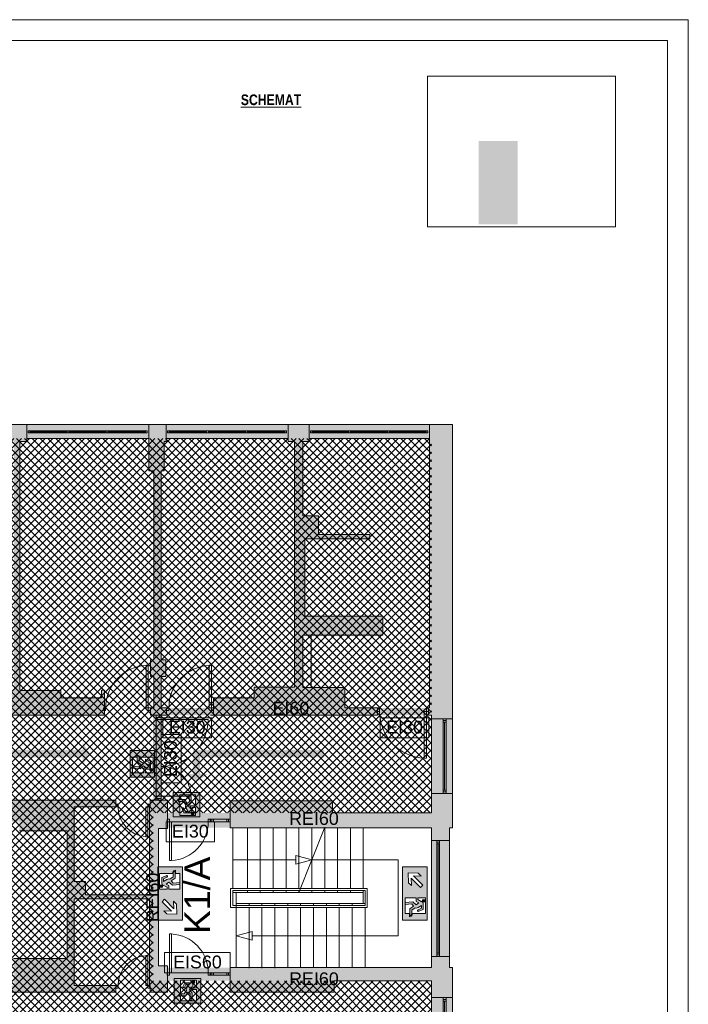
# Paper-space layout 'AP-10 STREFY POŻAROWE I EWAKUACJA - PIĘTRO 8' of a CAD drawing. Header units: millimetres. Extents: x 0 to 594, y 0 to 450.
# Tile 14 of 14: x 437 to 594, y 219 to 450. Entities that reach past the tile are written whole.
import ezdxf
from ezdxf.xclip import XClip

# ---------------------------------------------------------------- set-up
doc = ezdxf.new("R2010")
doc.units = ezdxf.units.MM
doc.header["$MEASUREMENT"] = 0
doc.header["$XCLIPFRAME"] = 0
for name, color, linetype, lineweight in [('A_Arkusz_Nr_pióra__1', 7, 'Continuous', 20), ('A_ewakuacja_Nr_pióra__4', 94, 'Continuous', 18), ('A_niewidoczne_Nr_pióra__1', 7, 'Continuous', 20), ('A_podkład_Nr_pióra__2', 8, 'Continuous', 13), ('A_ppoż proj_Nr_pióra__1', 7, 'Continuous', 20), ('A_ppoż proj_Nr_pióra__4', 94, 'Continuous', 18)]:
    doc.layers.add(name, color=color, linetype=linetype, lineweight=lineweight)
for name, color, linetype, lineweight, true_color in [('A_ewakuacja_Nr_pióra__104', 7, 'Continuous', 5, 0x006532), ('A_podkład_Nr_pióra__254', 7, 'Continuous', 5, 0xfdfdfd), ('A_ppoż proj_Nr_pióra__104', 7, 'Continuous', 5, 0x006532), ('A_ppoż proj_Nr_pióra__31', 7, 'Continuous', 5, 0xfecb65), ('A_ppoż proj_Nr_pióra__6', 7, 'Continuous', 13, 0x9f9fff), ('A_ppoż proj_Nr_pióra__70', 7, 'Continuous', 5, 0x65fe00)]:
    doc.layers.add(name, color=color, linetype=linetype, lineweight=lineweight, true_color=true_color)
doc.layers.add('A_podrys', color=7, linetype='Continuous')
doc.styles.add('STYL_AUTOMATYCZNY_1', font='arial.ttf')
doc.styles.add('STYL_AUTOMATYCZNY_5', font='ARIALN.TTF')
picture_1 = doc.add_image_def('image1.png', size_in_pixel=(341, 274))

# ---------------------------------------------------------------- blocks, each defined once
blk = doc.blocks.new('Rysunek_1_1', base_point=(-1569.58, -182.91))
at = {"layer": 'A_ewakuacja_Nr_pióra__104', "linetype": 'Continuous', "lineweight": 0, "true_color": 0x004c26}
h = blk.add_hatch(color=118, dxfattribs=at)
h.paths.add_polyline_path([(468.9, 272.32), (468.9, 278.57), (463.15, 278.57), (463.15, 272.32)])
h.paths.add_polyline_path([(466.34, 274.52), (466.34, 273.33), (463.71, 273.33), (463.71, 277.04), (464.76, 277.04), (464.76, 277.48), (465.42, 277.3), (465.42, 277.04), (468.54, 277.04), (468.54, 273.32), (466.72, 273.32), (466.72, 274.21), (467.52, 274.21, 0.414214), (467.93, 274.62), (467.93, 276.05), (466.78, 276.56), (466.78, 276.16), (467.6, 275.77), (467.6, 275.11), (466.76, 275.6), (466.58, 275.7, 0.230447), (466.09, 275.66), (465.3, 276.21), (465.3, 277.2), (464.84, 277.33), (464.84, 275.9), (465.74, 275.3), (465.29, 274.78), (463.74, 274.92), (463.74, 274.43), (465.51, 274.3), (466.31, 274.98), (466.94, 274.52)], flags=0)
for points in [[(468.4, 274.14, 1), (467.78, 273.93, 1)], [(477.69, 263.52, 1), (477.9, 264.14, 1)], [(470.32, 247.07, 1), (470.61, 246.48, 1)], [(532.11, 243.05, 1), (531.83, 243.64, 1)], [(477.89, 224.59, 1), (478.1, 223.97, 1)]]:
    blk.add_hatch(color=118, dxfattribs=at).paths.add_polyline_path(points)
h = blk.add_hatch(color=118, dxfattribs=at)
h.paths.add_polyline_path([(479.51, 263.02), (479.51, 268.77), (473.27, 268.77), (473.27, 263.02)])
h.paths.add_polyline_path([(477.32, 265.58), (477.32, 264.98), (476.85, 265.61), (477.53, 266.41), (477.4, 268.18), (476.92, 268.18), (477.06, 266.63), (476.53, 266.18), (475.94, 267.08), (474.51, 267.08), (474.63, 266.62), (475.62, 266.62), (476.18, 265.83, 0.230447), (476.14, 265.34), (476.24, 265.16), (476.73, 264.32), (476.06, 264.32), (475.67, 265.14), (475.27, 265.14), (475.78, 263.99), (477.21, 263.99, 0.414214), (477.62, 264.4), (477.62, 265.2), (478.51, 265.2), (478.51, 263.38), (474.8, 263.38), (474.8, 266.5), (474.54, 266.5), (474.36, 267.16), (474.8, 267.16), (474.8, 268.21), (478.51, 268.21), (478.51, 265.58)], flags=0)
h = blk.add_hatch(color=118, dxfattribs=at)
h.paths.add_polyline_path([(475.4, 251.31), (469.66, 251.31), (469.66, 245.06), (475.4, 245.06)])
h.paths.add_polyline_path([(470.01, 246.06), (470.01, 249.78), (473.14, 249.78), (473.14, 250.04, -0.24241), (473.79, 250.51), (473.79, 249.78), (474.84, 249.78), (474.84, 246.06), (472.22, 246.06), (472.22, 246.95), (471.61, 247.25), (472.25, 247.72), (473.05, 247.04), (474.81, 247.17), (474.81, 247.66), (473.26, 247.51), (472.81, 248.04), (473.72, 248.64), (473.72, 250.29, 0.304489), (473.25, 249.94), (473.25, 248.95), (472.46, 248.4, 0.230447), (471.97, 248.44), (471.79, 248.33), (470.95, 247.85), (470.95, 248.51), (471.78, 248.9, 1.14772), (471.63, 249.23), (470.62, 248.79), (470.62, 247.36, 0.414214), (471.04, 246.95), (471.83, 246.5), (471.83, 246.06)], flags=0)
h = blk.add_hatch(color=118, dxfattribs=at)
h.paths.add_polyline_path([(527.03, 251.31), (527.03, 245.06), (532.78, 245.06), (532.78, 251.31)])
h.paths.add_polyline_path([(528.44, 247.54), (528.33, 249.91), (530.69, 249.8), (531.35, 249.14), (529.58, 249.21), (531.79, 247), (531.22, 246.43), (529, 248.63), (529.08, 246.9)], flags=0)
h = blk.add_hatch(color=118, dxfattribs=at)
h.paths.add_polyline_path([(475.4, 238.81), (475.4, 245.06), (469.66, 245.06), (469.66, 238.81)])
h.paths.add_polyline_path([(473.99, 242.58), (474.1, 240.21), (471.74, 240.32), (471.09, 240.97), (472.86, 240.91), (470.65, 243.12), (471.22, 243.69), (473.43, 241.48), (473.35, 243.22)], flags=0)
h = blk.add_hatch(color=118, dxfattribs=at)
h.paths.add_polyline_path([(527.03, 238.81), (532.78, 238.81), (532.78, 245.06), (527.03, 245.06)])
h.paths.add_polyline_path([(532.42, 244.06), (532.42, 240.34), (529.3, 240.34), (529.3, 240.08, -0.24241), (528.64, 239.6), (528.64, 240.34), (527.59, 240.34), (527.59, 244.05), (530.22, 244.05), (530.22, 243.16), (530.82, 242.86), (530.19, 242.4), (529.39, 243.08), (527.63, 242.95), (527.63, 242.46), (529.17, 242.6), (529.62, 242.08), (528.72, 241.48), (528.72, 239.83, 0.304489), (529.19, 240.18), (529.19, 241.17), (529.97, 241.72, 0.230447), (530.47, 241.68), (530.64, 241.78), (531.49, 242.27), (531.49, 241.61), (530.66, 241.22, 1.14772), (530.81, 240.88), (531.81, 241.33), (531.81, 242.76, 0.414214), (531.4, 243.17), (530.6, 243.61), (530.6, 244.06)], flags=0)
h = blk.add_hatch(color=118, dxfattribs=at)
h.paths.add_polyline_path([(479.71, 225.09), (473.46, 225.09), (473.46, 219.35), (479.71, 219.35)])
h.paths.add_polyline_path([(477.51, 222.53), (478.71, 222.53), (478.71, 219.91), (474.99, 219.91), (474.99, 220.96), (474.56, 220.96), (474.73, 221.61), (474.99, 221.61), (474.99, 224.74), (478.71, 224.74), (478.71, 222.92), (477.82, 222.92), (477.82, 223.71, 0.414214), (477.41, 224.13), (475.98, 224.13), (475.47, 222.97), (475.87, 222.97), (476.26, 223.8), (476.92, 223.8), (476.43, 222.95), (476.33, 222.78, 0.230447), (476.37, 222.29), (475.82, 221.5), (474.83, 221.5), (474.7, 221.03), (476.13, 221.03), (476.73, 221.94), (477.25, 221.48), (477.11, 219.94), (477.6, 219.94), (477.73, 221.7), (477.05, 222.5), (477.51, 223.13)], flags=0)
at = {"layer": 'A_podkład_Nr_pióra__254', "linetype": 'Continuous', "lineweight": 5, "true_color": 0xfdfdfd}
for points in [[(104.47, 136.57), (93.31, 136.57), (93.31, 133.27), (335.72, 133.27), (339.82, 133.27), (368.42, 133.27), (373.02, 133.27), (401.62, 133.27), (405.82, 133.27), (533.72, 133.27), (538.72, 133.27), (538.72, 199.97), (538.72, 203.12), (538.72, 227.67), (538.02, 227.67), (538.02, 230.27), (538.02, 260.47), (538.72, 260.47), (538.72, 286.02), (538.72, 288.57), (538.72, 355.07), (533.32, 355.07), (406.22, 355.07), (402.32, 355.07), (373.25, 355.07), (306.92, 355.07), (303.02, 355.07), (208.32, 355.07), (203.72, 355.07), (196.12, 355.07), (196.12, 351.77), (203.72, 351.77), (203.72, 351.07), (204.22, 351.07), (204.22, 344.17), (204.22, 299.87), (204.22, 295.97), (204.22, 295.37), (204.02, 295.37), (204.02, 293.67), (204.02, 286.87), (207.83, 286.87), (207.83, 288.57), (205.92, 288.57), (205.92, 293.67), (205.92, 295.97), (208.02, 295.97), (208.02, 299.87), (205.92, 299.87), (205.92, 344.17), (208.02, 344.17), (208.02, 351.07), (208.32, 351.07), (208.32, 351.77), (236.92, 351.77), (236.92, 351.07), (238.62, 351.07), (238.62, 292.77), (238.22, 292.77), (230.02, 292.77), (230.02, 290.87), (220.52, 290.97), (220.52, 292.77), (219.32, 292.77), (219.32, 290.87), (219.32, 288.57), (218.83, 288.57), (218.83, 286.87), (219.32, 286.87), (230.02, 286.87), (238.22, 286.87), (248.62, 286.87), (259.32, 286.87), (259.32, 292.77), (258.12, 292.77), (258.12, 290.87), (248.62, 290.87), (248.62, 292.77), (240.12, 292.77), (240.12, 351.07), (241.32, 351.07), (241.32, 351.77), (269.92, 351.77), (269.92, 351.07), (270.02, 351.07), (270.02, 344.17), (270.62, 344.17), (270.62, 299.87), (270.02, 299.87), (270.02, 295.97), (271.12, 295.97), (271.12, 288.47), (269.83, 288.47), (269.83, 286.87), (273.53, 286.87), (273.53, 288.47), (272.72, 288.47), (272.72, 295.97), (273.82, 295.97), (273.82, 299.87), (273.42, 299.87), (273.42, 344.17), (273.82, 344.17), (273.82, 351.07), (274.42, 351.07), (274.42, 351.77), (303.02, 351.77), (303.02, 351.07), (304.32, 351.07), (304.32, 293.17), (304.32, 292.77), (295.42, 292.77), (295.42, 290.87), (285.92, 290.87), (285.92, 292.77), (284.52, 292.77), (284.52, 290.87), (284.52, 286.87), (295.42, 286.87), (304.32, 286.87), (315.02, 286.87), (325.72, 286.87), (325.72, 290.87), (325.72, 293.17), (324.52, 293.17), (324.52, 290.87), (315.02, 290.87), (315.02, 293.17), (306.02, 293.17), (306.02, 351.07), (306.92, 351.07), (306.92, 351.77), (335.52, 351.77), (335.52, 351.07), (336.12, 351.07), (336.12, 344.17), (336.62, 344.17), (336.62, 299.87), (336.12, 299.87), (336.12, 295.97), (337.12, 295.97), (337.12, 288.47), (336.33, 288.47), (336.33, 286.87), (339.23, 286.87), (339.23, 288.47), (338.72, 288.47), (338.72, 295.97), (339.92, 295.97), (339.92, 299.87), (339.22, 299.87), (339.22, 344.17), (339.92, 344.17), (339.92, 351.07), (339.92, 351.77), (368.52, 351.77), (368.52, 351.07), (370.12, 351.07), (370.12, 349.37), (370.12, 342.37), (370.12, 341.97), (370.12, 339.37), (370.12, 338.37), (370.12, 317.37), (370.12, 293.07), (360.72, 293.07), (360.72, 290.67), (351.82, 290.67), (351.82, 293.07), (350.42, 293.07), (350.42, 290.67), (350.42, 286.87), (360.72, 286.87), (371.92, 286.87), (383.82, 286.87), (383.82, 287.47), (371.92, 287.47), (371.92, 317.37), (371.92, 338.37), (372.52, 338.37), (372.52, 339.37), (373.25, 339.37), (405.82, 339.37), (405.82, 351.07), (406.22, 351.07), (406.22, 351.77), (434.82, 351.77), (434.82, 351.07), (435.92, 351.07), (435.92, 292.77), (427.12, 292.77), (427.12, 290.77), (418.12, 290.77), (418.12, 293.37), (418.12, 294.57), (405.72, 294.57), (405.72, 299.87), (401.92, 299.87), (401.92, 294.57), (401.92, 287.47), (401.52, 287.47), (401.52, 286.87), (401.92, 286.87), (409.02, 286.87), (409.02, 288.07), (403.12, 288.07), (403.12, 293.37), (416.92, 293.37), (416.92, 286.87), (427.12, 286.87), (437.42, 286.87), (446.92, 286.87), (457.12, 286.87), (457.12, 290.97), (457.12, 292.77), (456.42, 292.77), (456.42, 290.97), (446.92, 290.97), (446.92, 292.67), (437.42, 292.67), (437.42, 292.77), (437.32, 292.77), (437.32, 351.07), (438.92, 351.07), (438.92, 351.77), (467.52, 351.77), (467.52, 351.07), (467.52, 344.17), (468.72, 344.17), (468.72, 299.87), (467.92, 299.87), (467.92, 295.97), (468.72, 295.97), (468.72, 288.57), (467.92, 288.57), (467.92, 286.87), (471.72, 286.87), (471.72, 288.57), (470.42, 288.57), (470.42, 295.97), (471.52, 295.97), (471.52, 299.87), (470.42, 299.87), (470.42, 344.17), (471.12, 344.17), (471.12, 351.07), (471.62, 351.07), (471.62, 351.77), (500.22, 351.77), (500.22, 351.07), (501.72, 351.07), (501.72, 320.27), (501.72, 305.67), (501.72, 293.47), (492.22, 293.47), (492.22, 290.97), (482.72, 290.97), (482.72, 286.87), (492.22, 286.87), (503.62, 286.87), (513.52, 286.87), (521.12, 286.87), (521.12, 288.57), (513.52, 288.57), (513.52, 293.37), (503.62, 293.37), (503.62, 293.47), (503.62, 305.67), (512.22, 305.67), (513.52, 305.67), (522.42, 305.67), (522.42, 310.07), (504.12, 310.07), (504.12, 320.27), (504.12, 328.27), (507.32, 328.27), (519.32, 328.27), (519.32, 329.27), (507.32, 329.27), (507.32, 333.67), (503.62, 333.67), (503.62, 351.07), (505.12, 351.07), (505.12, 351.77), (533.32, 351.77), (533.32, 288.57), (533.12, 288.57), (533.12, 286.87), (533.82, 286.87), (533.82, 286.02), (533.82, 263.97), (510.62, 263.97), (510.62, 266.77), (486.62, 266.77), (486.62, 260.47), (510.62, 260.47), (533.82, 260.47), (533.82, 230.27), (533.82, 227.67), (510.95, 227.67), (486.62, 227.67), (486.62, 221.87), (510.95, 221.87), (510.95, 224.57), (533.82, 224.57), (533.82, 203.12), (533.82, 201.67), (533.82, 199.97), (533.72, 199.97), (533.72, 136.57), (505.12, 136.57), (505.12, 137.27), (503.42, 137.27), (503.42, 160.47), (507.82, 160.47), (507.82, 166.47), (503.62, 166.47), (503.62, 177.97), (522.42, 177.97), (522.42, 199.97), (522.82, 199.97), (522.82, 201.67), (521.02, 201.67), (521.02, 183.27), (503.62, 183.27), (503.62, 195.67), (513.02, 195.67), (513.02, 201.67), (492.92, 201.67), (482.72, 201.67), (482.72, 197.57), (482.72, 195.67), (483.42, 195.67), (483.42, 197.57), (492.92, 197.57), (492.92, 195.67), (501.82, 195.67), (501.82, 166.47), (501.82, 137.27), (500.42, 137.27), (500.42, 136.57), (472.12, 136.57), (472.12, 137.27), (471.52, 137.27), (471.52, 144.17), (470.52, 144.17), (470.52, 188.47), (471.52, 188.47), (471.52, 192.37), (470.52, 192.37), (470.52, 199.97), (472.02, 199.97), (472.02, 201.67), (468.02, 201.67), (468.02, 199.97), (468.92, 199.97), (468.92, 192.37), (467.72, 192.37), (467.72, 188.47), (468.92, 188.47), (468.92, 144.17), (467.72, 144.17), (467.72, 137.27), (467.62, 137.27), (467.62, 136.57), (439.02, 136.57), (439.02, 137.27), (437.82, 137.27), (437.82, 195.57), (446.92, 195.57), (446.92, 197.57), (456.42, 197.57), (456.42, 195.57), (457.12, 195.57), (457.12, 197.57), (457.12, 201.67), (446.92, 201.67), (436.12, 201.67), (426.22, 201.67), (416.12, 201.67), (416.12, 197.57), (416.12, 195.67), (416.72, 195.67), (416.72, 197.57), (426.22, 197.57), (426.22, 195.67), (436.12, 195.67), (436.12, 195.57), (436.12, 137.27), (434.42, 137.27), (434.42, 136.57), (405.82, 136.57), (405.82, 137.27), (405.82, 144.17), (404.82, 144.17), (404.82, 188.47), (405.82, 188.47), (405.82, 192.37), (404.52, 192.37), (404.52, 199.97), (404.82, 199.97), (404.82, 201.67), (402.82, 201.67), (402.12, 201.67), (402.12, 199.97), (402.82, 199.97), (403.52, 199.97), (403.52, 192.37), (402.02, 192.37), (402.02, 188.47), (403.02, 188.47), (403.02, 144.17), (402.02, 144.17), (402.02, 137.27), (401.62, 137.27), (401.62, 136.57), (373.02, 136.57), (373.02, 137.27), (371.82, 137.27), (371.82, 176.57), (380.91, 176.57), (381.77, 177.43), (381.21, 177.99), (380.58, 177.37), (371.82, 177.37), (371.82, 180.97), (360.52, 180.97), (359.72, 180.97), (359.72, 176.17), (360.52, 176.17), (360.52, 180.17), (370.12, 180.17), (370.12, 137.27), (368.42, 137.27), (368.42, 136.57), (339.82, 136.57), (339.82, 137.27), (339.82, 144.17), (339.32, 144.17), (339.32, 188.47), (339.82, 188.47), (339.82, 192.37), (338.62, 192.37), (338.62, 199.97), (339.82, 199.97), (339.82, 201.67), (337.02, 201.67), (337.02, 199.97), (337.12, 199.97), (337.12, 192.37), (336.12, 192.37), (336.12, 188.47), (336.62, 188.47), (336.62, 144.17), (336.12, 144.17), (336.12, 137.27), (335.72, 137.27), (335.72, 136.57), (307.12, 136.57), (307.12, 137.27), (306.12, 137.27), (306.12, 195.57), (315.62, 195.57), (315.62, 197.57), (325.12, 197.57), (325.12, 195.67), (325.72, 195.67), (325.72, 197.57), (325.72, 201.67), (315.62, 201.67), (304.42, 201.67), (295.32, 201.67), (285.22, 201.67), (284.92, 201.67), (284.92, 200.07), (285.22, 200.07), (285.22, 197.57), (285.22, 195.67), (285.82, 195.67), (285.82, 197.57), (295.32, 197.57), (295.32, 195.67), (304.42, 195.67), (304.42, 195.57), (304.42, 137.27), (302.72, 137.27), (302.72, 136.57), (274.02, 136.57), (274.02, 137.27), (273.62, 137.27), (273.62, 144.17), (273.12, 144.17), (273.12, 188.47), (273.62, 188.47), (273.62, 192.37), (272.82, 192.37), (272.82, 200.07), (274.02, 200.07), (274.02, 201.67), (271.12, 201.67), (270.12, 201.67), (270.12, 200.07), (271.12, 200.07), (271.12, 192.37), (270.02, 192.37), (270.02, 188.47), (270.42, 188.47), (270.42, 144.17), (270.02, 144.17), (270.02, 137.27), (270.02, 136.57), (241.42, 136.57), (241.42, 137.27), (239.82, 137.27), (239.82, 195.17), (249.12, 195.17), (249.12, 197.47), (258.62, 197.47), (258.62, 195.17), (259.62, 195.17), (259.62, 197.47), (259.62, 201.67), (249.12, 201.67), (238.02, 201.67), (236.82, 201.67), (236.82, 195.47), (238.02, 195.47), (238.02, 195.17), (238.02, 137.27), (236.52, 137.27), (236.52, 136.57), (207.92, 136.57), (207.92, 137.27), (207.72, 137.27), (207.72, 144.17), (205.62, 144.17), (205.62, 188.47), (207.72, 188.47), (207.72, 194.77), (215.32, 194.77), (215.32, 197.47), (224.82, 197.47), (224.82, 194.77), (225.82, 194.77), (225.82, 197.47), (225.82, 201.67), (215.32, 201.67), (203.82, 201.67), (197.22, 201.67), (197.22, 195.47), (203.82, 195.47), (203.82, 194.77), (203.82, 188.47), (203.82, 144.17), (203.82, 137.27), (203.52, 137.27), (203.52, 136.57), (174.92, 136.57), (174.92, 137.27), (173.72, 137.27), (173.72, 168.77), (171.92, 168.77), (171.92, 137.27), (170.72, 137.27), (170.72, 136.57), (142.12, 136.57), (142.12, 137.27), (141.57, 137.27), (141.57, 144.17), (140.47, 144.17), (140.47, 178.97), (161.57, 178.97), (161.57, 183.27), (171.92, 183.27), (171.92, 177.77), (173.72, 177.77), (173.72, 189.27), (171.92, 189.27), (171.92, 184.47), (161.57, 184.47), (161.57, 200.07), (170.22, 200.07), (170.22, 197.27), (171.92, 197.27), (171.92, 196.27), (173.72, 196.27), (173.72, 201.67), (170.22, 201.67), (161.57, 201.67), (159.17, 201.67), (149.47, 201.67), (149.47, 195.17), (159.17, 195.17), (159.17, 191.57), (159.97, 191.57), (159.97, 183.77), (141.57, 183.77), (141.57, 192.67), (138.97, 192.67), (127.37, 192.67), (127.37, 196.37), (127.37, 199.57), (141.57, 199.57), (141.57, 201.47), (126.47, 201.47), (121.37, 201.47), (121.37, 199.77), (121.37, 196.37), (126.47, 196.37), (126.47, 192.67), (126.47, 191.47), (121.37, 191.47), (121.37, 184.97), (126.47, 184.97), (138.97, 184.97), (138.97, 178.97), (138.97, 144.17), (137.77, 144.17), (137.77, 137.27), (137.77, 136.57), (109.17, 136.57), (109.17, 137.27), (104.47, 137.27)], [(430.82, 266.97), (430.82, 265.27), (432.02, 265.27), (432.02, 261.87), (437.22, 261.87), (437.22, 259.77), (448.42, 259.77), (448.42, 247.87), (448.42, 243.77), (448.42, 229.77), (435.82, 229.77), (435.82, 223.47), (430.82, 223.47), (430.82, 221.87), (435.82, 221.87), (450.02, 221.87), (459.82, 221.87), (459.82, 223.47), (450.02, 223.47), (450.02, 229.77), (450.02, 243.77), (452.72, 243.77), (467.72, 243.77), (467.72, 228.07), (467.72, 223.47), (467.82, 223.43), (467.82, 221.87), (471.92, 221.87), (471.92, 228.07), (469.82, 228.07), (469.82, 260.27), (471.92, 260.27), (471.92, 266.97), (467.82, 266.97), (467.82, 265.41), (467.72, 265.37), (467.72, 260.27), (467.72, 244.77), (452.72, 244.77), (452.72, 247.87), (450.02, 247.87), (450.02, 259.77), (450.02, 265.37), (459.82, 265.37), (459.82, 266.97), (450.02, 266.97), (437.22, 266.97), (432.02, 266.97)]]:
    blk.add_hatch(color=7, dxfattribs=at).paths.add_polyline_path(points)
at = {"layer": 'A_ppoż proj_Nr_pióra__104', "linetype": 'Continuous', "lineweight": 5, "true_color": 0x006532}
for points in [[(222.09, 275.2), (222.09, 276.97), (452, 276.97), (452, 275.2), (453.81, 277.82), (452, 280.44), (452, 278.67), (222.09, 278.67), (222.09, 280.44), (220.29, 277.82)], [(476.09, 273.07), (478.71, 271.26), (481.33, 273.07), (479.56, 273.07), (479.56, 276.97), (508.71, 276.97), (508.71, 278.67), (477.86, 278.67), (477.86, 276.97), (477.86, 273.07)]]:
    blk.add_hatch(color=128, dxfattribs=at).paths.add_polyline_path(points)
at = {"layer": 'A_ppoż proj_Nr_pióra__31', "linetype": 'Continuous', "lineweight": 5, "true_color": 0xfecb65}
h = blk.add_hatch(dxfattribs=at)
h.set_pattern_fill('bloczki_betonowe_0001', color=31, style=0, pattern_type=2)
h.set_pattern_definition([(45, (-1569.5778, -182.9054), (-0.9192388, 0.9192388), []), (135, (-1569.5778, -182.9054), (0.9192388, 0.9192388), [])])
h.paths.add_polyline_path([(215.87, 201.67), (205.62, 201.67), (205.62, 136.62), (533.82, 136.62), (533.82, 224.57), (468.52, 224.57), (468.52, 263.97), (533.82, 263.97), (533.82, 351.77), (205.92, 351.77), (205.92, 266.92), (205.92, 266.87), (246.42, 266.87), (246.42, 222.07), (215.87, 222.07)])
at = {"layer": 'A_ppoż proj_Nr_pióra__4', "linetype": 'Continuous', "lineweight": 0, "true_color": 0x002000}
for points in [[(538.72, 263.97), (467.72, 263.97), (467.72, 260.47), (538.72, 260.47)], [(467.72, 227.67), (469.82, 227.67), (469.82, 260.47), (467.72, 260.47)], [(538.72, 227.67), (467.72, 227.67), (467.72, 224.57), (538.72, 224.57)]]:
    blk.add_hatch(color=98, dxfattribs=at).paths.add_polyline_path(points)
at = {"layer": 'A_ppoż proj_Nr_pióra__70', "linetype": 'Continuous', "lineweight": 0, "true_color": 0x193f00}
for points in [[(468.52, 286.87), (538.72, 286.87), (538.72, 288.57), (468.52, 288.57)], [(468.52, 286.87), (468.52, 263.97), (470.32, 263.97), (470.32, 286.87)]]:
    blk.add_hatch(color=88, dxfattribs=at).paths.add_polyline_path(points)
at = {"layer": 'A_ewakuacja_Nr_pióra__4', "color": 94, "linetype": 'Continuous', "lineweight": 18, "flags": 128}
for points in [[(463.15, 272.32), (463.15, 278.57), (468.9, 278.57), (468.9, 272.32)], [(468.9, 272.32), (463.15, 272.32)], [(479.51, 268.77), (473.27, 268.77), (473.27, 263.02), (479.51, 263.02)], [(479.51, 263.02), (479.51, 268.77)], [(469.66, 245.06), (469.66, 251.31), (475.4, 251.31), (475.4, 245.06)], [(527.03, 245.06), (527.03, 251.31), (532.78, 251.31), (532.78, 245.06)], [(475.4, 245.06), (475.4, 238.81), (469.66, 238.81), (469.66, 245.06)], [(532.78, 245.06), (532.78, 238.81), (527.03, 238.81), (527.03, 245.06)], [(479.71, 219.35), (473.46, 219.35), (473.46, 225.09), (479.71, 225.09)], [(479.71, 225.09), (479.71, 219.35)]]:
    blk.add_lwpolyline(points, dxfattribs=at)
for points in [[(463.71, 273.33), (466.34, 273.33), (466.34, 274.52), (466.94, 274.52), (466.31, 274.98), (465.51, 274.3), (463.74, 274.43), (463.74, 274.92), (465.29, 274.78), (465.74, 275.3), (464.84, 275.9), (464.84, 277.33), (465.3, 277.2), (465.3, 276.21), (466.09, 275.66, -0.230447), (466.58, 275.7), (466.76, 275.6), (467.6, 275.11), (467.6, 275.77), (466.78, 276.16), (466.78, 276.56), (467.93, 276.05), (467.93, 274.62, -0.414214), (467.52, 274.21), (466.72, 274.21), (466.72, 273.32), (468.54, 273.32), (468.54, 277.04), (465.42, 277.04), (465.42, 277.3), (464.76, 277.48), (464.76, 277.04), (463.71, 277.04)], [(478.51, 268.21), (478.51, 265.58), (477.32, 265.58), (477.32, 264.98), (476.85, 265.61), (477.53, 266.41), (477.4, 268.18), (476.92, 268.18), (477.06, 266.63), (476.53, 266.18), (475.94, 267.08), (474.51, 267.08), (474.63, 266.62), (475.62, 266.62), (476.18, 265.83, 0.230447), (476.14, 265.34), (476.24, 265.16), (476.73, 264.32), (476.06, 264.32), (475.67, 265.14), (475.27, 265.14), (475.78, 263.99), (477.21, 263.99, 0.414214), (477.62, 264.4), (477.62, 265.2), (478.51, 265.2), (478.51, 263.38), (474.8, 263.38), (474.8, 266.5), (474.54, 266.5), (474.36, 267.16), (474.8, 267.16), (474.8, 268.21)], [(474.84, 246.06), (472.22, 246.06), (472.22, 246.95), (471.61, 247.25), (472.25, 247.72), (473.05, 247.04), (474.81, 247.17), (474.81, 247.66), (473.26, 247.51), (472.81, 248.04), (473.72, 248.64), (473.72, 250.29, 0.304489), (473.25, 249.94), (473.25, 248.95), (472.46, 248.4, 0.230447), (471.97, 248.44), (471.79, 248.33), (470.95, 247.85), (470.95, 248.51), (471.78, 248.9, 1.14772), (471.63, 249.23), (470.62, 248.79), (470.62, 247.36, 0.414214), (471.04, 246.95), (471.83, 246.5), (471.83, 246.06), (470.01, 246.06), (470.01, 249.78), (473.14, 249.78), (473.14, 250.04, -0.24241), (473.79, 250.51), (473.79, 249.78), (474.84, 249.78)], [(527.59, 244.05), (530.22, 244.05), (530.22, 243.16), (530.82, 242.86), (530.19, 242.4), (529.39, 243.08), (527.63, 242.95), (527.63, 242.46), (529.17, 242.6), (529.62, 242.08), (528.72, 241.48), (528.72, 239.83, 0.304489), (529.19, 240.18), (529.19, 241.17), (529.97, 241.72, 0.230447), (530.47, 241.68), (530.64, 241.78), (531.49, 242.27), (531.49, 241.61), (530.66, 241.22, 1.14772), (530.81, 240.88), (531.81, 241.33), (531.81, 242.76, 0.414214), (531.4, 243.17), (530.6, 243.61), (530.6, 244.06), (532.42, 244.06), (532.42, 240.34), (529.3, 240.34), (529.3, 240.08, -0.24241), (528.64, 239.6), (528.64, 240.34), (527.59, 240.34)], [(478.71, 219.91), (478.71, 222.53), (477.51, 222.53), (477.51, 223.13), (477.05, 222.5), (477.73, 221.7), (477.6, 219.94), (477.11, 219.94), (477.25, 221.48), (476.73, 221.94), (476.13, 221.03), (474.7, 221.03), (474.83, 221.5), (475.82, 221.5), (476.37, 222.29, -0.230447), (476.33, 222.78), (476.43, 222.95), (476.92, 223.8), (476.26, 223.8), (475.87, 222.97), (475.47, 222.97), (475.98, 224.13), (477.41, 224.13, -0.414214), (477.82, 223.71), (477.82, 222.92), (478.71, 222.92), (478.71, 224.74), (474.99, 224.74), (474.99, 221.61), (474.73, 221.61), (474.56, 220.96), (474.99, 220.96), (474.99, 219.91)]]:
    blk.add_lwpolyline(points, format="xyb", close=True, dxfattribs=at)
for points in [[(531.22, 246.43), (531.79, 247), (529.58, 249.21), (531.35, 249.14), (530.69, 249.8), (528.33, 249.91), (528.44, 247.54), (529.08, 246.9), (529, 248.63)], [(471.22, 243.69), (470.65, 243.12), (472.86, 240.91), (471.09, 240.97), (471.74, 240.32), (474.1, 240.21), (473.99, 242.58), (473.35, 243.22), (473.43, 241.48)]]:
    blk.add_lwpolyline(points, close=True, dxfattribs=at)
at = {"layer": 'A_ewakuacja_Nr_pióra__4', "color": 94, "linetype": 'Continuous', "lineweight": 18}
for centre in [(468.09, 274.04), (477.8, 263.83), (470.47, 246.78), (531.97, 243.34), (477.99, 224.28)]:
    blk.add_circle(centre, 0.328, dxfattribs=at)
at = {"layer": 'A_podkład_Nr_pióra__2', "color": 8, "linetype": 'Continuous', "lineweight": 13}
for p, q in [((538.72, 355.07), (196.12, 355.07)), ((438.92, 351.07), (438.92, 355.07)), ((467.12, 353.57), (439.22, 353.57)), ((439.22, 353.57), (439.22, 353.07)), ((439.62, 353.57), (439.62, 353.07)), ((448.39, 353.57), (448.39, 353.07)), ((448.79, 353.57), (448.79, 353.07)), ((457.55, 353.57), (457.55, 353.07)), ((457.95, 353.57), (457.95, 353.07)), ((466.72, 353.57), (466.72, 353.07)), ((467.12, 353.07), (467.12, 353.57)), ((467.52, 355.07), (467.52, 344.17)), ((471.62, 351.07), (471.62, 355.07)), ((499.82, 353.57), (471.92, 353.57)), ((471.92, 353.57), (471.92, 353.07)), ((472.32, 353.57), (472.32, 353.07)), ((481.09, 353.57), (481.09, 353.07)), ((481.49, 353.57), (481.49, 353.07)), ((490.25, 353.57), (490.25, 353.07)), ((490.65, 353.57), (490.65, 353.07)), ((499.42, 353.57), (499.42, 353.07)), ((499.82, 353.07), (499.82, 353.57)), ((500.22, 355.07), (500.22, 351.07)), ((505.12, 351.07), (505.12, 355.07)), ((532.92, 353.57), (505.42, 353.57)), ((505.42, 353.57), (505.42, 353.07)), ((505.82, 353.57), (505.82, 353.07)), ((514.45, 353.57), (514.45, 353.07)), ((514.85, 353.57), (514.85, 353.07)), ((523.49, 353.57), (523.49, 353.07)), ((523.89, 353.57), (523.89, 353.07)), ((532.52, 353.57), (532.52, 353.07)), ((532.92, 353.07), (532.92, 353.57)), ((533.32, 355.07), (533.32, 288.57)), ((538.72, 260.47), (538.72, 355.07)), ((437.32, 351.07), (438.92, 351.07)), ((437.32, 292.77), (437.32, 351.07)), ((438.92, 351.77), (467.52, 351.77)), ((439.22, 353.07), (467.12, 353.07)), ((439.62, 353.32), (448.39, 353.32)), ((448.79, 353.32), (457.55, 353.32)), ((457.95, 353.32), (466.72, 353.32)), ((471.12, 351.07), (471.62, 351.07)), ((471.12, 344.17), (471.12, 351.07)), ((471.62, 351.77), (500.22, 351.77)), ((471.92, 353.07), (499.82, 353.07)), ((472.32, 353.32), (481.09, 353.32)), ((481.49, 353.32), (490.25, 353.32)), ((490.65, 353.32), (499.42, 353.32)), ((500.22, 351.07), (501.72, 351.07)), ((501.72, 351.07), (501.72, 293.47)), ((503.62, 351.07), (505.12, 351.07)), ((503.62, 333.67), (503.62, 351.07)), ((505.12, 351.77), (533.32, 351.77)), ((505.42, 353.07), (532.92, 353.07)), ((505.82, 353.32), (514.45, 353.32)), ((514.85, 353.32), (523.49, 353.32)), ((523.89, 353.32), (532.52, 353.32)), ((467.52, 344.17), (468.72, 344.17)), ((468.72, 344.17), (468.72, 299.87)), ((470.42, 299.87), (470.42, 344.17)), ((470.42, 344.17), (471.12, 344.17)), ((507.32, 333.67), (503.62, 333.67)), ((507.32, 329.27), (507.32, 333.67)), ((504.12, 328.27), (519.32, 328.27)), ((504.12, 310.07), (504.12, 328.27)), ((507.32, 329.27), (519.32, 329.27)), ((519.32, 328.27), (519.32, 329.27)), ((522.42, 310.07), (504.12, 310.07)), ((522.42, 305.67), (522.42, 310.07)), ((503.62, 293.37), (503.62, 305.67)), ((503.62, 305.67), (522.42, 305.67)), ((505.62, 293.37), (505.62, 305.67)), ((467.42, 298.57), (466.92, 298.57)), ((466.92, 288.57), (466.92, 298.57)), ((467.42, 298.57), (467.42, 287.97)), ((467.92, 299.87), (467.92, 295.97)), ((468.72, 299.87), (467.92, 299.87)), ((471.52, 299.87), (470.42, 299.87)), ((471.52, 295.97), (471.52, 299.87)), ((482.22, 298.57), (481.72, 298.57)), ((481.72, 288.57), (481.72, 298.57)), ((482.22, 298.57), (482.22, 287.97)), ((467.92, 295.97), (468.72, 295.97)), ((468.72, 295.97), (468.72, 288.57)), ((470.42, 295.97), (471.52, 295.97)), ((470.42, 288.57), (470.42, 295.97)), ((501.72, 293.47), (492.22, 293.47)), ((492.22, 293.47), (492.22, 290.97)), ((513.52, 293.37), (503.62, 293.37)), ((513.52, 288.57), (513.52, 293.37)), ((437.42, 292.77), (437.32, 292.77)), ((437.42, 292.67), (437.42, 292.77)), ((446.92, 292.67), (437.42, 292.67)), ((446.92, 292.67), (446.92, 290.97)), ((457.12, 292.77), (456.42, 292.77)), ((456.42, 292.77), (456.42, 290.97)), ((457.12, 292.77), (457.12, 286.87)), ((456.42, 290.97), (446.92, 290.97)), ((492.22, 290.97), (482.72, 290.97)), ((482.72, 290.97), (482.72, 286.87)), ((457.12, 286.87), (416.52, 286.87)), ((456.92, 288.57), (457.42, 288.57)), ((456.92, 287.97), (456.92, 288.57)), ((457.42, 287.97), (456.92, 287.97)), ((457.42, 288.57), (457.42, 287.97)), ((468.72, 288.57), (466.92, 288.57)), ((467.42, 287.97), (467.92, 287.97)), ((467.92, 288.57), (467.92, 286.87)), ((467.92, 286.87), (471.72, 286.87)), ((469.27, 286.87), (469.27, 266.97)), ((470.42, 286.87), (469.27, 286.87)), ((470.42, 286.37), (469.27, 286.37)), ((470.42, 288.57), (472.22, 288.57)), ((470.42, 286.87), (470.42, 266.97)), ((471.72, 286.87), (471.72, 288.57)), ((472.22, 287.97), (471.72, 287.97)), ((472.22, 288.57), (472.22, 287.97)), ((482.22, 288.57), (481.72, 288.57)), ((482.02, 286.87), (521.12, 286.87)), ((482.72, 288.57), (482.22, 288.57)), ((482.22, 288.57), (482.22, 287.97)), ((482.22, 287.97), (482.72, 287.97)), ((482.72, 287.97), (482.72, 288.57)), ((521.62, 288.57), (513.52, 288.57)), ((521.12, 286.87), (521.12, 288.57)), ((521.12, 287.77), (521.62, 287.77)), ((521.62, 287.77), (521.62, 288.57)), ((532.12, 287.77), (532.12, 276.78)), ((532.12, 287.77), (533.12, 287.77)), ((532.62, 288.57), (532.62, 276.78)), ((533.32, 288.57), (532.62, 288.57)), ((533.12, 286.87), (533.12, 288.57)), ((533.12, 286.87), (533.82, 286.87)), ((533.82, 286.87), (533.82, 263.97)), ((470.42, 285.87), (469.27, 285.87)), ((470.42, 285.87), (481.42, 285.87)), ((533.82, 286.02), (538.72, 286.02)), ((536.54, 286.02), (536.54, 268.52)), ((537.22, 285.62), (536.54, 285.62)), ((536.54, 285.22), (537.22, 285.22)), ((536.88, 285.22), (536.88, 269.32)), ((537.22, 268.52), (537.22, 286.02)), ((532.62, 276.78), (532.12, 276.78)), ((533.82, 268.52), (538.72, 268.52)), ((536.54, 269.32), (537.22, 269.32)), ((537.22, 268.92), (536.54, 268.92)), ((459.82, 266.97), (430.82, 266.97)), ((459.82, 266.97), (459.82, 265.37)), ((460.32, 265.97), (459.82, 265.97)), ((460.32, 265.37), (460.32, 265.97)), ((467.32, 258.37), (467.32, 265.97)), ((467.32, 265.97), (467.82, 265.97)), ((467.82, 266.97), (467.82, 265.37)), ((471.92, 266.97), (467.82, 266.97)), ((469.27, 267.87), (470.42, 267.87)), ((469.27, 267.37), (470.42, 267.37)), ((470.42, 267.87), (477.42, 267.87)), ((471.92, 260.27), (471.92, 266.97)), ((510.62, 266.77), (486.62, 266.77)), ((486.62, 266.77), (486.62, 260.47)), ((510.62, 263.97), (510.62, 266.77)), ((450.02, 247.87), (450.02, 265.37)), ((450.02, 265.37), (460.32, 265.37)), ((467.82, 265.37), (466.82, 265.37)), ((466.82, 265.37), (466.82, 258.37)), ((467.72, 265.37), (467.72, 244.77)), ((533.82, 263.97), (510.62, 263.97)), ((472.37, 262.47), (471.87, 262.47)), ((471.87, 262.47), (471.87, 261.87)), ((471.87, 261.87), (472.87, 261.87)), ((472.37, 252.77), (472.37, 262.47)), ((472.87, 261.87), (472.87, 252.77)), ((481.47, 262.47), (486.62, 262.47)), ((481.47, 261.87), (481.47, 262.47)), ((486.62, 261.87), (481.47, 261.87)), ((481.92, 261.87), (481.92, 262.47)), ((481.97, 262.47), (481.97, 261.87)), ((482.32, 261.87), (482.32, 262.47)), ((482.72, 262.47), (482.72, 261.87)), ((485.82, 262.47), (485.82, 261.87)), ((486.22, 261.87), (486.22, 262.47)), ((437.22, 259.77), (448.42, 259.77)), ((448.42, 259.77), (448.42, 229.77)), ((469.82, 228.07), (469.82, 260.27)), ((469.82, 260.27), (471.92, 260.27)), ((486.62, 260.47), (533.82, 260.47)), ((487.22, 260.47), (487.22, 246.22)), ((490.64, 260.47), (490.64, 246.22)), ((493.66, 260.47), (493.66, 246.22)), ((496.68, 260.47), (496.68, 246.22)), ((499.7, 260.47), (499.7, 246.22)), ((502.72, 245.32), (508.76, 260.57)), ((502.72, 260.47), (502.72, 246.22)), ((505.74, 260.47), (505.74, 246.22)), ((508.76, 260.47), (508.76, 246.22)), ((511.78, 260.47), (511.78, 246.22)), ((514.8, 260.47), (514.8, 246.22)), ((517.82, 246.22), (517.82, 260.47)), ((533.82, 260.47), (533.82, 227.67)), ((538.02, 227.67), (538.02, 260.47)), ((538.02, 260.47), (538.72, 260.47)), ((467.32, 258.37), (466.82, 258.37)), ((533.82, 257.47), (538.02, 257.47)), ((535.02, 257.47), (535.02, 230.27)), ((535.02, 257.07), (535.7, 257.07)), ((535.7, 256.67), (535.02, 256.67)), ((535.36, 231.07), (535.36, 256.67)), ((535.7, 230.27), (535.7, 257.47)), ((472.37, 252.77), (472.87, 252.77)), ((487.22, 252.94), (502.01, 252.94)), ((505.74, 252.94), (502.01, 253.94)), ((502.01, 251.94), (502.01, 253.94)), ((505.74, 252.94), (502.01, 251.94)), ((526.02, 252.94), (505.74, 252.94)), ((526.02, 235.12), (526.02, 252.94)), ((452.72, 247.87), (450.02, 247.87)), ((452.72, 244.77), (452.72, 247.87)), ((486.72, 246.22), (486.72, 241.77)), ((518.72, 246.22), (486.72, 246.22)), ((487.22, 245.72), (487.22, 242.27)), ((518.22, 245.72), (487.22, 245.72)), ((517.82, 245.32), (487.22, 245.32)), ((488.02, 245.32), (488.02, 227.77)), ((490.64, 245.72), (490.64, 245.32)), ((493.66, 245.72), (493.66, 245.32)), ((496.68, 245.72), (496.68, 245.32)), ((499.7, 245.72), (499.7, 245.32)), ((502.72, 245.72), (502.72, 245.32)), ((505.74, 245.72), (505.74, 245.32)), ((508.76, 245.72), (508.76, 245.32)), ((511.78, 245.72), (511.78, 245.32)), ((514.8, 245.72), (514.8, 245.32)), ((517.82, 242.67), (517.82, 245.72)), ((518.22, 245.72), (518.22, 242.27)), ((518.72, 246.22), (518.72, 241.77)), ((450.02, 243.77), (467.72, 243.77)), ((450.02, 223.47), (450.02, 243.77)), ((467.72, 244.77), (452.72, 244.77)), ((467.72, 243.77), (467.72, 223.47)), ((488.02, 242.67), (518.22, 242.67)), ((491.04, 242.67), (491.04, 242.27)), ((494.06, 242.67), (494.06, 242.27)), ((497.08, 242.67), (497.08, 242.27)), ((500.1, 242.67), (500.1, 242.27)), ((503.12, 242.67), (503.12, 242.27)), ((506.14, 242.67), (506.14, 242.27)), ((509.16, 242.67), (509.16, 242.27)), ((512.18, 242.67), (512.18, 242.27)), ((515.2, 242.67), (515.2, 242.27)), ((486.72, 241.77), (518.72, 241.77)), ((487.22, 242.27), (518.22, 242.27)), ((491.04, 241.77), (491.04, 227.57)), ((494.06, 241.77), (494.06, 227.57)), ((497.08, 241.77), (497.08, 227.57)), ((500.1, 241.77), (500.1, 227.67)), ((503.12, 241.77), (503.12, 227.67)), ((506.14, 241.77), (506.14, 227.67)), ((509.16, 241.77), (509.16, 227.67)), ((512.18, 241.77), (512.18, 227.67)), ((515.2, 241.77), (515.2, 227.67)), ((518.22, 241.77), (518.22, 227.67)), ((472.37, 235.57), (472.37, 225.87)), ((472.37, 235.57), (472.87, 235.57)), ((472.87, 226.47), (472.87, 235.57)), ((488.02, 235.12), (491.75, 236.12)), ((491.75, 236.12), (491.75, 234.12)), ((488.02, 235.12), (491.75, 234.12)), ((526.02, 235.12), (491.75, 235.12)), ((535.7, 231.07), (535.02, 231.07)), ((448.42, 229.77), (435.82, 229.77)), ((467.32, 230.47), (466.82, 230.47)), ((466.82, 223.47), (466.82, 230.47)), ((467.32, 230.47), (467.32, 222.87)), ((533.82, 230.27), (538.02, 230.27)), ((535.02, 230.67), (535.7, 230.67)), ((471.92, 228.07), (469.82, 228.07)), ((471.87, 226.47), (472.87, 226.47)), ((471.87, 225.87), (471.87, 226.47)), ((471.92, 221.87), (471.92, 228.07)), ((486.62, 226.47), (481.47, 226.47)), ((481.47, 226.47), (481.47, 225.87)), ((481.92, 226.47), (481.92, 225.87)), ((481.97, 225.87), (481.97, 226.47)), ((482.32, 226.47), (482.32, 225.87)), ((482.72, 225.87), (482.72, 226.47)), ((485.82, 225.87), (485.82, 226.47)), ((486.22, 226.47), (486.22, 225.87)), ((533.82, 227.67), (486.62, 227.67)), ((486.62, 227.67), (486.62, 221.87)), ((538.72, 227.67), (538.02, 227.67)), ((538.72, 133.27), (538.72, 227.67)), ((472.37, 225.87), (471.87, 225.87)), ((481.47, 225.87), (486.62, 225.87)), ((510.95, 221.87), (510.95, 224.57)), ((510.95, 224.57), (533.82, 224.57)), ((533.82, 224.57), (533.82, 199.97)), ((430.82, 221.87), (459.82, 221.87)), ((460.32, 223.47), (450.02, 223.47)), ((459.82, 221.87), (459.82, 223.47)), ((460.32, 222.87), (459.82, 222.87)), ((460.32, 223.47), (460.32, 222.87)), ((467.82, 223.47), (466.82, 223.47)), ((467.32, 222.87), (467.82, 222.87)), ((467.82, 221.87), (467.82, 223.47)), ((467.82, 221.87), (471.92, 221.87)), ((486.62, 221.87), (510.95, 221.87)), ((533.82, 220.62), (538.72, 220.62)), ((536.54, 220.62), (536.54, 203.12)), ((537.22, 220.22), (536.54, 220.22)), ((536.54, 219.82), (537.22, 219.82)), ((536.88, 219.82), (536.88, 203.92)), ((537.22, 203.12), (537.22, 220.62))]:
    blk.add_line(p, q, dxfattribs=at)
for centre, radius, start, end in [((467.42, 288.57), 10, 92.5451, 180), ((482.22, 288.57), 10, 92.5451, 180), ((532.62, 287.77), 11, 180, 267.4549), ((470.42, 285.87), 11, 270, 0), ((470.42, 267.87), 7, 0, 90), ((467.32, 265.37), 7, 180, 266.3666), ((472.37, 261.87), 9.1, 272.7965, 0), ((472.37, 226.47), 9.1, 0, 87.2035), ((467.32, 223.47), 7, 93.6334, 180)]:
    blk.add_arc(centre, radius, start, end, dxfattribs=at)
at = {"layer": 'A_ppoż proj_Nr_pióra__1', "color": 7, "linetype": 'Continuous', "lineweight": 20}
for p, q in [((482.25, 286.27), (470.85, 286.27)), ((470.85, 286.27), (470.85, 281.55)), ((482.25, 281.55), (482.25, 286.27)), ((533.19, 286.27), (521.79, 286.27)), ((521.79, 286.27), (521.79, 281.55)), ((533.19, 281.55), (533.19, 286.27)), ((475.13, 282.37), (470.42, 282.37)), ((470.42, 282.37), (470.42, 270.97)), ((475.13, 270.97), (475.13, 282.37)), ((470.85, 281.55), (482.25, 281.55)), ((521.79, 281.55), (533.19, 281.55)), ((470.42, 270.97), (475.13, 270.97)), ((482.97, 261.87), (471.57, 261.87)), ((471.57, 261.87), (471.57, 257.16)), ((482.97, 257.16), (482.97, 261.87)), ((471.57, 257.16), (482.97, 257.16)), ((486.62, 231.18), (471.23, 231.18)), ((471.23, 231.18), (471.23, 226.47)), ((486.62, 226.47), (486.62, 231.18)), ((471.23, 226.47), (486.62, 226.47))]:
    blk.add_line(p, q, dxfattribs=at)
at = {"layer": 'A_ppoż proj_Nr_pióra__1', "color": 7, "linetype": 'Continuous', "lineweight": 20, "char_height": 3, "attachment_point": 5, "style": 'STYL_AUTOMATYCZNY_1'}
for s, insert in [('\\A1;{\\pqc;\\fArial|b0|i0|c238|p0;\\W1.000000;EI60}', (500.83, 288.49)), ('\\A1;{\\pqc;\\fArial|b0|i0|c238|p0;\\W1.000000;EI30}', (476.55, 284.06)), ('\\A1;{\\pqc;\\fArial|b0|i0|c238|p0;\\W1.000000;EI30}', (527.49, 284.06)), ('\\A1;{\\pqc;\\fArial|b0|i0|c238|p0;\\W1.000000;REI60}', (506.24, 262.62)), ('\\A1;{\\pqc;\\fArial|b0|i0|c238|p0;\\W1.000000;EI30}', (477.27, 259.66)), ('\\A1;{\\pqc;\\fArial|b0|i0|c238|p0;\\W1.000000;EIS60}', (478.93, 228.97)), ('\\A1;{\\pqc;\\fArial|b0|i0|c238|p0;\\W1.000000;REI60}', (506.24, 225.03))]:
    blk.add_mtext(s, dxfattribs=dict(at, insert=insert))
at = {"layer": 'A_ppoż proj_Nr_pióra__1', "color": 7, "linetype": 'Continuous', "lineweight": 20, "attachment_point": 5, "rotation": 90, "style": 'STYL_AUTOMATYCZNY_1'}
for s, insert, char_height in [('\\A1;{\\pqc;\\fArial|b0|i0|c238|p0;\\W1.000000;EI30}', (472.63, 276.67), 3), ('\\A1;{\\pqc;\\fArial|b0|i0|c238|p0;\\W1.000000;K1/A}', (478.94, 244.62), 6), ('\\A1;{\\pqc;\\fArial|b0|i0|c238|p0;\\W1.000000;REI60}', (468.45, 244.12), 3)]:
    blk.add_mtext(s, dxfattribs=dict(at, insert=insert, char_height=char_height))

psp = doc.layouts.new('AP-10 STREFY POŻAROWE I EWAKUACJA - PIĘTRO 8')

# ---------------------------------------------------------------- hatches: boundary and pattern name
at = {"layer": 'A_ppoż proj_Nr_pióra__6', "linetype": 'Continuous', "lineweight": 0, "true_color": 0x27273f}
psp.add_hatch(color=179, dxfattribs=at).paths.add_polyline_path([(544.85, 421.51), (554.02, 421.51), (554.02, 402), (544.85, 402)])

# ---------------------------------------------------------------- linework, layer by layer
at = {"layer": 'A_Arkusz_Nr_pióra__1', "color": 7, "linetype": 'Continuous', "lineweight": 20}
for q in [(29.9, 445.1), (589.1, 4.9)]:
    psp.add_line((589.1, 445.1), q, dxfattribs=at)
at = {"layer": 'A_Arkusz_Nr_pióra__1', "color": 7, "linetype": 'Continuous', "lineweight": 20, "flags": 128}
psp.add_lwpolyline([(0, 450), (594, 450), (594, 0), (0, 0)], close=True, dxfattribs=at)

# ---------------------------------------------------------------- pictures from other files: only their frames are drawn
at = {"linetype": 'Continuous', "lineweight": 0}
image = psp.add_image(picture_1, insert=(532.88, 401.38), size_in_units=(44.06, 35.4), dxfattribs=at)
image.set_boundary_path([(-0.5, -0.5), (340.5, 273.5)])

# ---------------------------------------------------------------- next in the draw order: block references
at = {"layer": 'A_podrys', "color": 37, "linetype": 'Continuous', "lineweight": 5, "true_color": 0x656532}
ref = psp.add_blockref('Rysunek_1_1', (-1569.58, -182.91), dxfattribs=at)
XClip(ref).set_block_clipping_path([(67.3782961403, 100.4210493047), (540.7426107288, 445.1)])

# ---------------------------------------------------------------- next in the draw order: texts
at = {"layer": 'A_niewidoczne_Nr_pióra__1', "color": 7, "linetype": 'Continuous', "lineweight": 20, "insert": (489.1, 431.2), "char_height": 2.5, "attachment_point": 4, "style": 'STYL_AUTOMATYCZNY_5'}
psp.add_mtext('\\A1;{\\pql;\\fArial Narrow|b1|i0|c238|p0;\\L\\W1.000000;\\LSCHEMAT}', dxfattribs=at)

doc.saveas('drawing.dxf')
